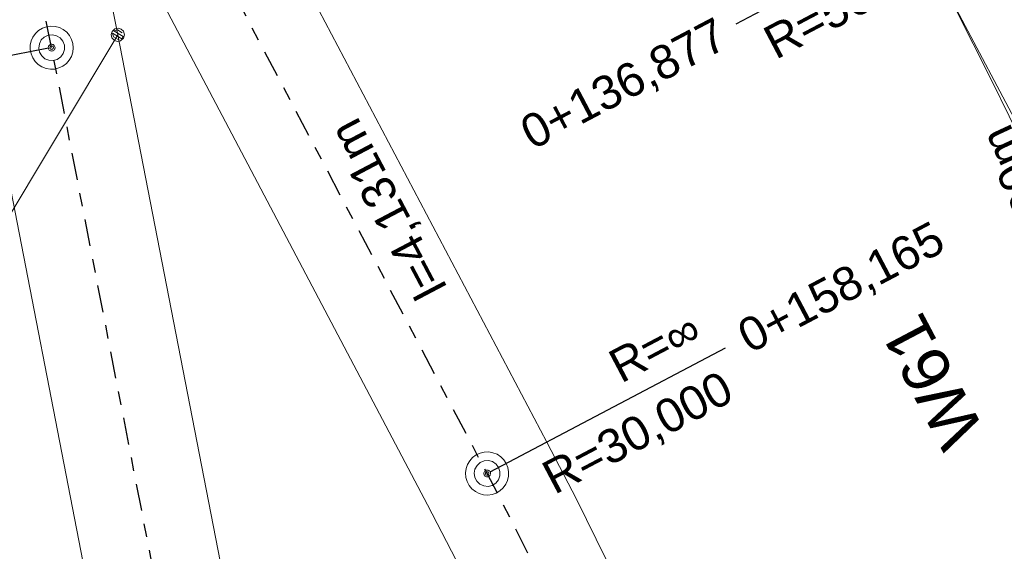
# Model space of a CAD drawing. Extents: x 4534497 to 4534598, y 5622071 to 5622343.
# Tile 38 of 44: x 4534552.29 to 4534559.59, y 5622300.99 to 5622304.93. Entities that reach past the tile are written whole.
import ezdxf

# ---------------------------------------------------------------- set-up
doc = ezdxf.new("R2010")
doc.units = 0
doc.linetypes.add('LT00000', pattern=[0])
doc.linetypes.add('LT00008', pattern=[0.42, 0.2, -0.1, 0.02, -0.1])
for name, color, linetype, lineweight, true_color in [('A-ELEMENTE', 18, 'LT00000', 5, 0x000000), ('A-LAENGEN', 18, 'LT00000', 5, 0x000000), ('ACHSEN', 18, 'LT00000', 5, 0x000000), ('BESCHRIFTUNG', 18, 'LT00000', 5, 0x000000), ('GLEISE', 18, 'LT00000', 5, 0x000000), ('TXT- KOOR_A506', 18, 'LT00000', 5, 0x000000), ('W-NR', 18, 'LT00000', 5, 0x000000)]:
    doc.layers.add(name, color=color, linetype=linetype, lineweight=lineweight, true_color=true_color)
doc.styles.add('TS100', font='arial.ttf', dxfattribs={"height": 0.2})

# ---------------------------------------------------------------- blocks, each defined once
blk = doc.blocks.new('SYMB1109')
at = {"color": 0, "linetype": 'ByBlock', "lineweight": -2, "flags": 128}
for points in [[(0.5, 0), (0.489765, 0.100649), (0.459479, 0.197178), (0.410382, 0.285634), (0.344483, 0.362396), (0.264482, 0.424322), (0.173653, 0.468876), (0.075714, 0.494234), (-0.025325, 0.499358), (-0.125326, 0.484039), (-0.220197, 0.448902), (-0.306053, 0.395388), (-0.379379, 0.325686), (-0.437173, 0.242651), (-0.47707, 0.149682), (-0.497435, 0.050584), (-0.497435, -0.050584), (-0.47707, -0.149682), (-0.437173, -0.242651), (-0.379379, -0.325686), (-0.306053, -0.395388), (-0.220197, -0.448902), (-0.125326, -0.484039), (-0.025325, -0.499358), (0.075714, -0.494234), (0.173653, -0.468876), (0.264482, -0.424322), (0.344483, -0.362396), (0.410382, -0.285634), (0.459479, -0.197178), (0.489765, -0.100649), (0.5, 0)], [(0.3, 0), (0.283745, 0.09741), (0.236742, 0.184264), (0.164084, 0.25115), (0.073646, 0.29082), (-0.024774, 0.298975), (-0.120509, 0.274732), (-0.203184, 0.220717), (-0.263842, 0.142784), (-0.295908, 0.049378), (-0.295908, -0.049378), (-0.263842, -0.142784), (-0.203184, -0.220717), (-0.120509, -0.274732), (-0.024774, -0.298975), (0.073646, -0.29082), (0.164084, -0.25115), (0.236742, -0.184264), (0.283745, -0.09741), (0.3, 0)]]:
    blk.add_lwpolyline(points, close=True, dxfattribs=at)
blk = doc.blocks.new('SYMB151')
at = {"color": 0, "linetype": 'ByBlock', "lineweight": -2, "flags": 128}
for points in [[(0.5, 0), (0.489765, 0.100649), (0.459479, 0.197178), (0.410382, 0.285634), (0.344483, 0.362396), (0.264482, 0.424322), (0.173653, 0.468876), (0.075714, 0.494234), (-0.025325, 0.499358), (-0.125326, 0.484039), (-0.220197, 0.448902), (-0.306053, 0.395388), (-0.379379, 0.325686), (-0.437173, 0.242651), (-0.47707, 0.149682), (-0.497435, 0.050584), (-0.497435, -0.050584), (-0.47707, -0.149682), (-0.437173, -0.242651), (-0.379379, -0.325686), (-0.306053, -0.395388), (-0.220197, -0.448902), (-0.125326, -0.484039), (-0.025325, -0.499358), (0.075714, -0.494234), (0.173653, -0.468876), (0.264482, -0.424322), (0.344483, -0.362396), (0.410382, -0.285634), (0.459479, -0.197178), (0.489765, -0.100649), (0.5, 0)], [(0.26, 0), (0.24432, 0.088925), (0.199172, 0.167125), (0.13, 0.225167), (0.045149, 0.25605), (-0.045149, 0.25605), (-0.13, 0.225167), (-0.199172, 0.167125), (-0.24432, 0.088925), (-0.26, 0), (-0.24432, -0.088925), (-0.199172, -0.167125), (-0.13, -0.225167), (-0.045149, -0.25605), (0.045149, -0.25605), (0.13, -0.225167), (0.199172, -0.167125), (0.24432, -0.088925), (0.26, 0)]]:
    blk.add_lwpolyline(points, close=True, dxfattribs=at)

msp = doc.modelspace()

# ---------------------------------------------------------------- linework, layer by layer
at = {"layer": 'ACHSEN', "color": 53, "linetype": 'LT00008', "lineweight": 25, "true_color": 0xcfff40, "flags": 128}
msp.add_lwpolyline([(4534576.5225, 5622146.5745), (4534576.7619, 5622147.1599), (4534576.9938, 5622147.7482), (4534577.2183, 5622148.3395), (4534577.4353, 5622148.9336), (4534577.6448, 5622149.5303), (4534577.8467, 5622150.1297), (4534578.041, 5622150.7315), (4534578.2315, 5622151.3484), (4534578.3692, 5622151.8185), (4534578.4992, 5622152.2909), (4534578.6215, 5622152.7653), (4534578.736, 5622153.2416), (4534578.8427, 5622153.7197), (4534578.9416, 5622154.1995), (4534579.0326, 5622154.6809), (4534579.1157, 5622155.1637), (4534579.191, 5622155.6478), (4534579.2584, 5622156.133), (4534579.3178, 5622156.6193), (4534579.3571, 5622156.9839), (4534579.8976, 5622162.3066), (4534580.4906, 5622168.1465), (4534580.9079, 5622172.2566), (4534580.9534, 5622172.7444), (4534580.991, 5622173.2328), (4534581.0205, 5622173.7218), (4534581.0421, 5622174.2113), (4534581.0557, 5622174.701), (4534581.0613, 5622175.1908), (4534581.0588, 5622175.6807), (4534581.0484, 5622176.1705), (4534581.03, 5622176.66), (4534581.0036, 5622177.1492), (4534580.9692, 5622177.6379), (4534580.9268, 5622178.126), (4534580.8765, 5622178.6133), (4534580.8182, 5622179.0997), (4534580.752, 5622179.5851), (4534580.6779, 5622180.0693), (4534580.5958, 5622180.5523), (4534580.5095, 5622181.0154), (4534558.6692, 5622293.298), (4534558.5717, 5622293.7781), (4534558.4664, 5622294.2566), (4534558.3534, 5622294.7332), (4534558.2325, 5622295.208), (4534558.1039, 5622295.6807), (4534557.9676, 5622296.1513), (4534557.8237, 5622296.6195), (4534557.6721, 5622297.0854), (4534557.5129, 5622297.5487), (4534557.3462, 5622298.0093), (4534557.172, 5622298.4672), (4534556.9903, 5622298.9222), (4534556.8012, 5622299.3741), (4534556.6048, 5622299.8229), (4534556.4011, 5622300.2684), (4534556.1901, 5622300.7105), (4534555.9719, 5622301.1492), (4534555.7554, 5622301.5675), (4534553.8279, 5622305.2215), (4534551.089, 5622310.4134), (4534548.5928, 5622315.1453), (4534546.6915, 5622318.7495)], dxfattribs=at)
at = {"layer": 'ACHSEN', "color": 80, "linetype": 'LT00008', "lineweight": 25, "true_color": 0x40ff00, "flags": 128}
msp.add_lwpolyline([(4534579.3924, 5622157.3322), (4534579.4523, 5622157.9618), (4534579.5043, 5622158.5921), (4534579.5483, 5622159.223), (4534579.5842, 5622159.8544), (4534579.6122, 5622160.4863), (4534579.6322, 5622161.1184), (4534579.6442, 5622161.7507), (4534579.6482, 5622162.3963), (4534579.6441, 5622162.8862), (4534579.632, 5622163.3759), (4534579.6119, 5622163.8654), (4534579.5838, 5622164.3545), (4534579.5477, 5622164.8431), (4534579.5036, 5622165.331), (4534579.4516, 5622165.8181), (4534579.3916, 5622166.3043), (4534579.3237, 5622166.7895), (4534579.2479, 5622167.2735), (4534579.1642, 5622167.7561), (4534579.0963, 5622168.1166), (4534552.524, 5622304.7266), (4534552.4266, 5622305.2067), (4534552.3213, 5622305.6852), (4534552.2082, 5622306.1618), (4534552.0874, 5622306.6366), (4534551.9588, 5622307.1093), (4534551.8225, 5622307.5799), (4534551.6785, 5622308.0481), (4534551.5269, 5622308.514), (4534551.3678, 5622308.9773), (4534551.201, 5622309.4379), (4534551.0268, 5622309.8958), (4534550.8915, 5622310.2367), (4534550.6509, 5622310.8216), (4534550.4029, 5622311.4034), (4534550.1475, 5622311.982), (4534549.8849, 5622312.5574), (4534549.615, 5622313.1293), (4534549.3379, 5622313.6978), (4534549.0536, 5622314.2628), (4534548.7561, 5622314.8358)], dxfattribs=at)
at = {"layer": 'BESCHRIFTUNG', "color": 191, "lineweight": 25, "true_color": 0xcf80ff}
msp.add_line((4534559.3477, 5622305.8236), (4534557.6009, 5622304.9021), dxfattribs=at)
at = {"layer": 'BESCHRIFTUNG', "color": 80, "lineweight": 25, "true_color": 0x40ff00}
msp.add_line((4534552.4995, 5622304.7219), (4534550.5608, 5622304.3448), dxfattribs=at)
at = {"layer": 'BESCHRIFTUNG', "color": 53, "lineweight": 25, "true_color": 0xcfff40}
msp.add_line((4534555.7775, 5622301.5792), (4534557.5244, 5622302.5007), dxfattribs=at)
at = {"layer": 'GLEISE', "color": 18, "lineweight": 18, "true_color": 0x000000, "flags": 128}
for points in [[(4534576.9841, 5622146.3823), (4534577.2259, 5622146.9735), (4534577.4601, 5622147.5678), (4534577.6869, 5622148.165), (4534577.9061, 5622148.765), (4534578.1176, 5622149.3677), (4534578.3216, 5622149.973), (4534578.5178, 5622150.5809), (4534578.7102, 5622151.204), (4534578.8502, 5622151.6819), (4534578.9824, 5622152.1621), (4534579.1067, 5622152.6444), (4534579.2231, 5622153.1287), (4534579.3315, 5622153.6148), (4534579.4321, 5622154.1026), (4534579.5246, 5622154.592), (4534579.6092, 5622155.0828), (4534579.6857, 5622155.575), (4534579.7542, 5622156.0683), (4534579.8146, 5622156.5627), (4534579.8545, 5622156.9334), (4534580.395, 5622162.2561), (4534580.988, 5622168.096), (4534581.4054, 5622172.2061), (4534581.4517, 5622172.702), (4534581.4898, 5622173.1986), (4534581.5199, 5622173.6957), (4534581.5418, 5622174.1933), (4534581.5556, 5622174.6912), (4534581.5613, 5622175.1892), (4534581.5588, 5622175.6873), (4534581.5482, 5622176.1852), (4534581.5295, 5622176.6829), (4534581.5026, 5622177.1802), (4534581.4677, 5622177.6771), (4534581.4246, 5622178.1733), (4534581.3734, 5622178.6687), (4534581.3142, 5622179.1632), (4534581.2468, 5622179.6567), (4534581.1715, 5622180.149), (4534581.0881, 5622180.64), (4534581.0003, 5622181.1109), (4534559.16, 5622293.3935), (4534559.0609, 5622293.8816), (4534558.9539, 5622294.368), (4534558.8389, 5622294.8526), (4534558.716, 5622295.3353), (4534558.5853, 5622295.8159), (4534558.4467, 5622296.2943), (4534558.3004, 5622296.7703), (4534558.1463, 5622297.244), (4534557.9844, 5622297.715), (4534557.8149, 5622298.1833), (4534557.6378, 5622298.6488), (4534557.4531, 5622299.1114), (4534557.2609, 5622299.5708), (4534557.0612, 5622300.0271), (4534556.8541, 5622300.4801), (4534556.6396, 5622300.9296), (4534556.4178, 5622301.3755), (4534556.1977, 5622301.8008), (4534554.2701, 5622305.4548), (4534551.5312, 5622310.6467), (4534549.035, 5622315.3786), (4534547.1337, 5622318.9828)], [(4534576.0609, 5622146.7666), (4534576.2979, 5622147.3462), (4534576.5275, 5622147.9287), (4534576.7498, 5622148.514), (4534576.9646, 5622149.1021), (4534577.172, 5622149.6929), (4534577.3719, 5622150.2863), (4534577.5643, 5622150.8821), (4534577.7529, 5622151.4928), (4534577.8882, 5622151.9551), (4534578.0161, 5622152.4196), (4534578.1363, 5622152.8861), (4534578.2489, 5622153.3545), (4534578.3538, 5622153.8246), (4534578.451, 5622154.2965), (4534578.5406, 5622154.7698), (4534578.6223, 5622155.2445), (4534578.6963, 5622155.7205), (4534578.7626, 5622156.1977), (4534578.821, 5622156.6759), (4534578.8596, 5622157.0345), (4534579.4001, 5622162.3571), (4534579.9931, 5622168.1971), (4534580.4105, 5622172.3071), (4534580.4552, 5622172.7868), (4534580.4922, 5622173.2671), (4534580.5212, 5622173.7479), (4534580.5424, 5622174.2292), (4534580.5558, 5622174.7107), (4534580.5613, 5622175.1924), (4534580.5589, 5622175.6742), (4534580.5486, 5622176.1558), (4534580.5305, 5622176.6372), (4534580.5046, 5622177.1182), (4534580.4707, 5622177.5987), (4534580.4291, 5622178.0786), (4534580.3796, 5622178.5578), (4534580.3223, 5622179.0361), (4534580.2572, 5622179.5134), (4534580.1843, 5622179.9896), (4534580.1036, 5622180.4645), (4534580.0187, 5622180.9199), (4534558.1784, 5622293.2026), (4534558.0826, 5622293.6747), (4534557.979, 5622294.1451), (4534557.8678, 5622294.6139), (4534557.749, 5622295.0807), (4534557.6225, 5622295.5455), (4534557.4885, 5622296.0082), (4534557.347, 5622296.4687), (4534557.1979, 5622296.9268), (4534557.0414, 5622297.3824), (4534556.8774, 5622297.8353), (4534556.7061, 5622298.2856), (4534556.5275, 5622298.733), (4534556.3416, 5622299.1774), (4534556.1484, 5622299.6187), (4534555.9481, 5622300.0568), (4534555.7406, 5622300.4915), (4534555.5261, 5622300.9229), (4534555.3132, 5622301.3343), (4534553.3856, 5622304.9882), (4534550.6468, 5622310.1801), (4534548.1505, 5622314.912), (4534546.2493, 5622318.5162)], [(4534579.8899, 5622157.2816), (4534579.9504, 5622157.9175), (4534580.0028, 5622158.5542), (4534580.0473, 5622159.1914), (4534580.0836, 5622159.8291), (4534580.1119, 5622160.4673), (4534580.1321, 5622161.1057), (4534580.1442, 5622161.7444), (4534580.1482, 5622162.3965), (4534580.144, 5622162.8945), (4534580.1317, 5622163.3924), (4534580.1113, 5622163.89), (4534580.0827, 5622164.3873), (4534580.046, 5622164.884), (4534580.0012, 5622165.38), (4534579.9483, 5622165.8753), (4534579.8873, 5622166.3696), (4534579.8183, 5622166.8628), (4534579.7412, 5622167.3549), (4534579.6561, 5622167.8456), (4534579.5871, 5622168.2121), (4534553.0148, 5622304.8221), (4534552.9158, 5622305.3102), (4534552.8087, 5622305.7966), (4534552.6937, 5622306.2812), (4534552.5709, 5622306.7639), (4534552.4401, 5622307.2445), (4534552.3016, 5622307.7229), (4534552.1552, 5622308.199), (4534552.0011, 5622308.6726), (4534551.8393, 5622309.1436), (4534551.6698, 5622309.6119), (4534551.4927, 5622310.0774), (4534551.3551, 5622310.424), (4534551.1121, 5622311.0148), (4534550.8616, 5622311.6024), (4534550.6037, 5622312.1868), (4534550.3384, 5622312.7679), (4534550.0658, 5622313.3456), (4534549.786, 5622313.9198), (4534549.4988, 5622314.4904), (4534549.1983, 5622315.0691)], [(4534578.895, 5622157.3827), (4534578.9543, 5622158.006), (4534579.0057, 5622158.63), (4534579.0493, 5622159.2546), (4534579.0849, 5622159.8797), (4534579.1126, 5622160.5052), (4534579.1324, 5622161.131), (4534579.1443, 5622161.7571), (4534579.1482, 5622162.3962), (4534579.1442, 5622162.8779), (4534579.1323, 5622163.3595), (4534579.1125, 5622163.8408), (4534579.0848, 5622164.3217), (4534579.0493, 5622164.8022), (4534579.006, 5622165.2819), (4534578.9548, 5622165.7609), (4534578.8959, 5622166.239), (4534578.8291, 5622166.7161), (4534578.7545, 5622167.192), (4534578.6722, 5622167.6667), (4534578.6055, 5622168.0211), (4534552.0332, 5622304.6312), (4534551.9374, 5622305.1033), (4534551.8339, 5622305.5737), (4534551.7227, 5622306.0425), (4534551.6038, 5622306.5093), (4534551.4774, 5622306.9741), (4534551.3434, 5622307.4368), (4534551.2018, 5622307.8973), (4534551.0527, 5622308.3554), (4534550.8962, 5622308.811), (4534550.7323, 5622309.264), (4534550.561, 5622309.7142), (4534550.4279, 5622310.0494), (4534550.1897, 5622310.6285), (4534549.9442, 5622311.2044), (4534549.6914, 5622311.7773), (4534549.4314, 5622312.3469), (4534549.1642, 5622312.9131), (4534548.8898, 5622313.4759), (4534548.6084, 5622314.0352), (4534548.3139, 5622314.6025)], [(4534582.1017, 5622161.276), (4534582.3387, 5622161.8556), (4534582.5683, 5622162.4381), (4534582.7906, 5622163.0234), (4534583.0054, 5622163.6115), (4534583.2128, 5622164.2023), (4534583.4127, 5622164.7957), (4534583.6051, 5622165.3915), (4534583.7937, 5622166.0022), (4534583.929, 5622166.4646), (4534584.0569, 5622166.929), (4534584.1771, 5622167.3955), (4534584.2897, 5622167.8639), (4534584.3946, 5622168.334), (4534584.4918, 5622168.8059), (4534584.5814, 5622169.2792), (4534584.6631, 5622169.7539), (4534584.7371, 5622170.2299), (4534584.8034, 5622170.7071), (4534584.8618, 5622171.1853), (4534584.9004, 5622171.5439), (4534585.4409, 5622176.8665), (4534586.0339, 5622182.7065), (4534586.4513, 5622186.8165), (4534586.4961, 5622187.2962), (4534586.533, 5622187.7765), (4534586.562, 5622188.2573), (4534586.5832, 5622188.7386), (4534586.5966, 5622189.2201), (4534586.6021, 5622189.7018), (4534586.5997, 5622190.1836), (4534586.5894, 5622190.6652), (4534586.5713, 5622191.1466), (4534586.5454, 5622191.6276), (4534586.5115, 5622192.1081), (4534586.4699, 5622192.588), (4534586.4204, 5622193.0672), (4534586.3631, 5622193.5455), (4534586.298, 5622194.0228), (4534586.2251, 5622194.499), (4534586.1444, 5622194.9739), (4534586.0595, 5622195.4293), (4534568.7921, 5622284.2021), (4534568.6963, 5622284.6742), (4534568.5928, 5622285.1447), (4534568.4816, 5622285.6134), (4534568.3627, 5622286.0802), (4534568.2363, 5622286.5451), (4534568.1023, 5622287.0078), (4534567.9607, 5622287.4682), (4534567.8117, 5622287.9263), (4534567.6551, 5622288.3819), (4534567.4912, 5622288.8349), (4534567.3199, 5622289.2851), (4534567.1412, 5622289.7325), (4534566.9553, 5622290.1769), (4534566.7622, 5622290.6182), (4534566.5618, 5622291.0563), (4534566.3544, 5622291.4911), (4534566.1398, 5622291.9224), (4534565.9269, 5622292.3338), (4534563.9994, 5622295.9877), (4534561.2605, 5622301.1796), (4534558.7643, 5622305.9116), (4534558.5361, 5622306.3358), (4534558.3009, 5622306.7562), (4534558.059, 5622307.1728), (4534557.8102, 5622307.5853), (4534557.5548, 5622307.9938), (4534557.2927, 5622308.398), (4534557.0241, 5622308.7978), (4534556.7489, 5622309.1933), (4534556.4674, 5622309.5841), (4534556.1795, 5622309.9704), (4534555.8853, 5622310.3518), (4534555.661, 5622310.6343), (4534555.2655, 5622311.1197), (4534554.864, 5622311.6001), (4534554.4564, 5622312.0754), (4534554.0428, 5622312.5455), (4534553.6233, 5622313.0103), (4534553.1979, 5622313.4698), (4534552.7668, 5622313.9238), (4534552.3208, 5622314.3817)], [(4534584.9358, 5622171.8921), (4534584.9951, 5622172.5154), (4534585.0465, 5622173.1394), (4534585.0901, 5622173.764), (4534585.1257, 5622174.3891), (4534585.1534, 5622175.0146), (4534585.1732, 5622175.6404), (4534585.1851, 5622176.2665), (4534585.189, 5622176.9056), (4534585.185, 5622177.3873), (4534585.1731, 5622177.8689), (4534585.1533, 5622178.3502), (4534585.1256, 5622178.8311), (4534585.0901, 5622179.3116), (4534585.0468, 5622179.7913), (4534584.9956, 5622180.2703), (4534584.9367, 5622180.7484), (4534584.8699, 5622181.2255), (4534584.7953, 5622181.7014), (4534584.713, 5622182.1761), (4534584.6463, 5622182.5305), (4534562.647, 5622295.6307), (4534562.5512, 5622296.1028), (4534562.4476, 5622296.5733), (4534562.3364, 5622297.042), (4534562.2176, 5622297.5088), (4534562.0911, 5622297.9737), (4534561.9571, 5622298.4364), (4534561.8156, 5622298.8968), (4534561.6665, 5622299.3549), (4534561.51, 5622299.8105), (4534561.346, 5622300.2635), (4534561.1747, 5622300.7137), (4534561.0417, 5622301.049), (4534560.8035, 5622301.628), (4534560.5579, 5622302.204), (4534560.3051, 5622302.7768), (4534560.0451, 5622303.3464), (4534559.7779, 5622303.9126), (4534559.5036, 5622304.4755), (4534559.2222, 5622305.0348), (4534558.9276, 5622305.602)]]:
    msp.add_lwpolyline(points, dxfattribs=at)
at = {"layer": 'TXT- KOOR_A506'}
msp.add_line((4534552.0176, 5622303.1604), (4534553.0148, 5622304.8221), dxfattribs=at)
at = {"layer": 'TXT- KOOR_A506', "flags": 128}
msp.add_lwpolyline([(4534553.0569, 5622304.7962), (4534553.0359, 5622304.7774), (4534553.012, 5622304.7728), (4534552.9896, 5622304.7796), (4534552.9707, 5622304.7998), (4534552.9656, 5622304.8236), (4534552.9726, 5622304.8477), (4534552.9937, 5622304.8668), (4534553.0197, 5622304.8711), (4534553.0401, 5622304.8646), (4534553.0565, 5622304.8485), (4534553.0646, 5622304.8225), (4534553.0569, 5622304.7962)], close=True, dxfattribs=at)
msp.add_lwpolyline([(4534553.0474, 5622304.8375), (4534553.0131, 5622304.8581), (4534552.9857, 5622304.8513), (4534553.0543, 5622304.8101), (4534553.044, 5622304.7929), (4534552.9754, 5622304.8341), (4534552.9823, 5622304.8067), (4534553.0166, 5622304.7861)], dxfattribs=at)

# ---------------------------------------------------------------- block references
at = {"layer": 'A-ELEMENTE', "color": 18, "true_color": 0x000000, "xscale": 0.32, "yscale": 0.32, "zscale": 0.32}
for p, rotation in [((4534552.524, 5622304.7266), 11.00727), ((4534555.7554, 5622301.5675), 27.812781)]:
    msp.add_blockref('SYMB1109', p, dxfattribs=dict(at, rotation=rotation))
at = {"layer": 'BESCHRIFTUNG', "color": 80, "true_color": 0x40ff00, "xscale": 0.05, "yscale": 0.05, "zscale": 0.05, "rotation": 191.00727}
msp.add_blockref('SYMB151', (4534552.524, 5622304.7266), dxfattribs=at)
at = {"layer": 'BESCHRIFTUNG', "color": 53, "true_color": 0xcfff40, "xscale": 0.05, "yscale": 0.05, "zscale": 0.05, "rotation": 27.812781}
msp.add_blockref('SYMB151', (4534555.7554, 5622301.5675), dxfattribs=at)

# ---------------------------------------------------------------- texts
at = {"layer": 'A-ELEMENTE', "color": 18, "true_color": 0x000000, "style": 'TS100'}
msp.add_text('R=50,000m', height=0.25, rotation=114.90628, dxfattribs=at).set_placement((4534560.3935, 5622302.5299))
at = {"layer": 'A-LAENGEN', "color": 18, "true_color": 0x000000, "style": 'TS100'}
msp.add_text('l=4,131m', height=0.25, rotation=117.81279, dxfattribs=at).set_placement((4534555.4633, 5622302.9464))
at = {"layer": 'BESCHRIFTUNG', "color": 191, "lineweight": 25, "true_color": 0xcf80ff, "style": 'TS100'}
for s, p in [('R=50,000', (4534557.8975, 5622304.6346)), ('0+136,877', (4534556.0917, 5622303.9647))]:
    msp.add_text(s, height=0.25, rotation=27.81279, dxfattribs=at).set_placement(p)
at = {"layer": 'BESCHRIFTUNG', "color": 53, "lineweight": 25, "true_color": 0xcfff40, "style": 'TS100'}
for s, p in [('0+158,165', (4534557.7043, 5622302.4543)), ('R=30,000', (4534556.2547, 5622301.4069))]:
    msp.add_text(s, height=0.25, rotation=27.81278, dxfattribs=at).set_placement(p)
at = {"layer": 'BESCHRIFTUNG', "color": 53, "lineweight": 25, "true_color": 0xcfff40, "style": 'TS100', "width": 0.99}
msp.add_text('R=∞', height=0.25, rotation=27.81278, dxfattribs=at).set_placement((4534556.7492, 5622302.2331))
at = {"layer": 'W-NR', "color": 18, "lineweight": 18, "true_color": 0x000000, "style": 'TS100', "width": 1.02}
msp.add_text('W61', height=0.35, rotation=117.81279, dxfattribs=at).set_placement((4534559.4534, 5622301.8763))

doc.saveas('drawing.dxf')
